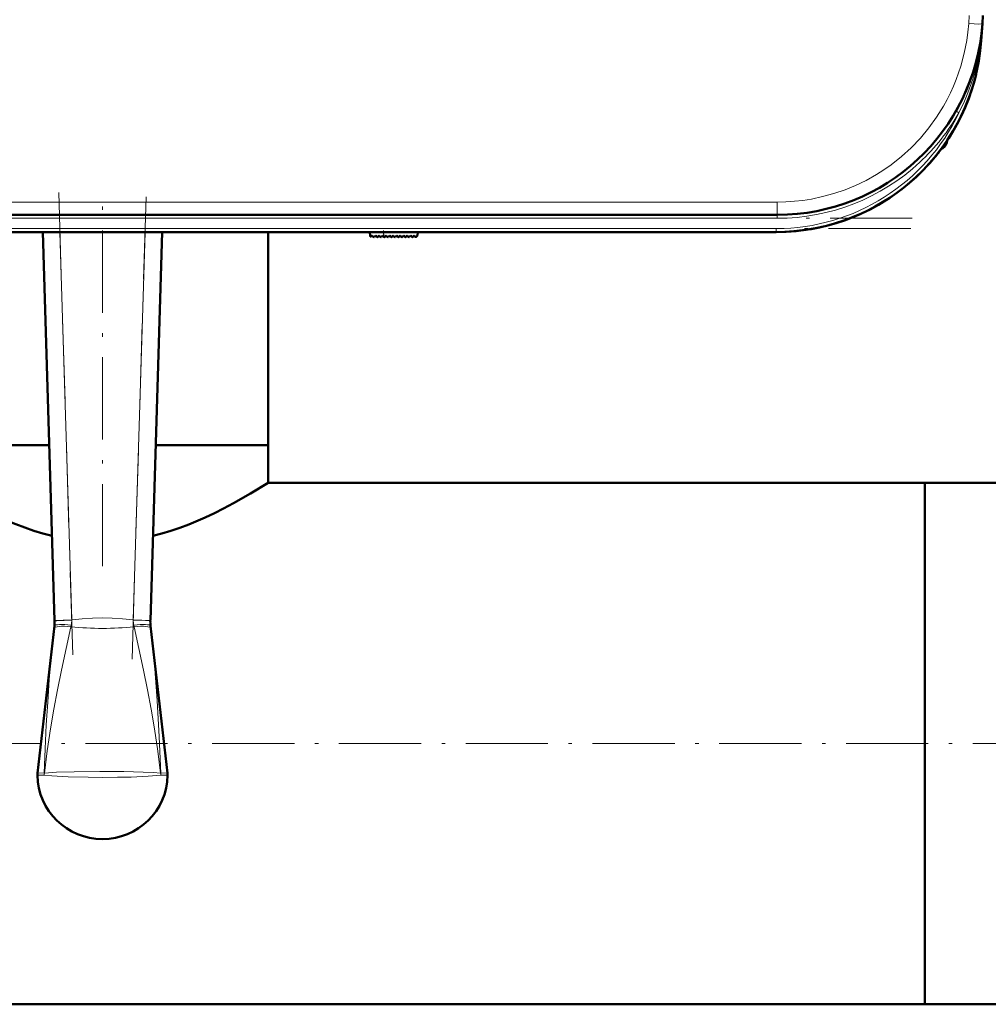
# Model space of a CAD drawing. Extents: x -1358 to 1757, y -1497 to 607.
# Tile 15 of 97: x 285 to 426, y -1493 to -1349. Entities that reach past the tile are written whole.
import ezdxf

# ---------------------------------------------------------------- set-up
doc = ezdxf.new("R2010")
doc.units = 0
doc.linetypes.add('DASHDOT', pattern=[18.5, 12, -3, 0.5, -3])

msp = doc.modelspace()

# ---------------------------------------------------------------- linework, layer by layer
at = {"color": 7, "lineweight": 18}
for p, q in [((423.18, -1349.81), (423.27, -1348.62)), ((425.17, -1349.92), (425.18, -1349.81)), ((424.95, -1352.31), (425, -1352.31)), ((421.44, -1362.65), (421.31, -1362.58)), ((421.75, -1362.81), (421.44, -1362.65)), ((419.94, -1367.01), (419.94, -1367.29)), ((395.25, -1375.86), (198.33, -1375.86)), ((395.25, -1375.86), (395.25, -1377.72)), ((395.25, -1378.22), (395.25, -1377.72)), ((395.25, -1378.22), (198.33, -1378.22)), ((395.08, -1379.72), (198.5, -1379.72)), ((290.58, -1380.22), (292.31, -1436.82)), ((301.28, -1436.82), (303.01, -1380.22)), ((337.86, -1380.95), (337.8, -1380.22)), ((395.08, -1379.72), (395.08, -1380.22)), ((292.31, -1436.82), (289.81, -1436.9)), ((292.31, -1436.82), (292.3, -1436.87)), ((301.28, -1436.87), (301.28, -1436.82)), ((301.28, -1436.82), (303.78, -1436.9)), ((289.74, -1438.04), (289.78, -1437.68)), ((292.22, -1437.58), (292.17, -1437.82)), ((301.41, -1437.82), (301.36, -1437.58)), ((303.8, -1437.68), (303.84, -1438.04)), ((288.31, -1459.2), (288.32, -1459.2)), ((305.27, -1459.2), (305.27, -1459.2))]:
    msp.add_line(p, q, dxfattribs=at)
at = {"color": 7, "lineweight": 50}
for p, q in [((425.26, -1348.62), (425.18, -1349.81)), ((425.18, -1349.81), (425, -1352.31)), ((424.84, -1352.64), (424.85, -1352.64)), ((424.85, -1352.63), (424.85, -1352.63)), ((424.9, -1352.3), (424.91, -1352.25)), ((424.96, -1352.3), (424.91, -1352.68)), ((424.95, -1352.31), (424.91, -1352.67)), ((418.13, -1369.41), (417.83, -1369.77)), ((417.13, -1370.56), (417.33, -1370.33)), ((417.15, -1370.53), (417.13, -1370.55)), ((417.14, -1370.54), (417.13, -1370.55)), ((417.13, -1370.56), (417.14, -1370.55)), ((417.13, -1370.55), (417.13, -1370.55)), ((417.17, -1370.51), (417.16, -1370.52)), ((417.45, -1370.21), (417.3, -1370.37)), ((417.44, -1370.22), (417.3, -1370.37)), ((417.31, -1370.36), (417.37, -1370.29)), ((417.81, -1369.79), (417.79, -1369.82)), ((418.1, -1369.45), (417.83, -1369.77)), ((395.25, -1377.72), (198.33, -1377.72)), ((395.08, -1380.22), (198.5, -1380.22)), ((289.81, -1436.9), (288.07, -1380.22)), ((305.51, -1380.22), (303.78, -1436.9)), ((320.94, -1411.33), (320.94, -1380.22)), ((335.79, -1380.22), (335.84, -1380.8)), ((336.01, -1380.86), (336.16, -1380.72)), ((336.16, -1380.72), (336.3, -1380.92)), ((336.46, -1380.93), (336.67, -1380.72)), ((336.67, -1380.72), (336.81, -1380.92)), ((336.97, -1380.93), (337.18, -1380.72)), ((337.18, -1380.72), (337.32, -1380.92)), ((337.48, -1380.93), (337.69, -1380.72)), ((337.69, -1380.72), (337.83, -1380.92)), ((338.2, -1380.72), (337.99, -1380.93)), ((338.34, -1380.92), (338.2, -1380.72)), ((338.71, -1380.72), (338.5, -1380.93)), ((338.85, -1380.92), (338.71, -1380.72)), ((339.22, -1380.72), (339.01, -1380.93)), ((339.36, -1380.92), (339.22, -1380.72)), ((339.73, -1380.72), (339.52, -1380.93)), ((339.87, -1380.92), (339.73, -1380.72)), ((340.24, -1380.72), (340.03, -1380.93)), ((340.38, -1380.92), (340.24, -1380.72)), ((340.75, -1380.72), (340.54, -1380.93)), ((340.89, -1380.92), (340.75, -1380.72)), ((341.26, -1380.72), (341.05, -1380.93)), ((341.4, -1380.92), (341.26, -1380.72)), ((341.77, -1380.72), (341.56, -1380.93)), ((341.91, -1380.92), (341.77, -1380.72)), ((342.28, -1380.72), (342.07, -1380.93)), ((342.42, -1380.91), (342.28, -1380.72)), ((342.75, -1380.72), (342.58, -1380.92)), ((342.79, -1380.22), (342.75, -1380.72)), ((289.03, -1411.33), (272.64, -1411.33)), ((289.03, -1411.33), (278.08, -1411.33)), ((320.94, -1411.33), (304.56, -1411.33)), ((320.94, -1411.33), (304.56, -1411.33)), ((320.94, -1416.83), (320.94, -1411.33)), ((416.79, -1416.83), (320.94, -1416.83)), ((416.79, -1473.12), (416.79, -1416.83)), ((416.79, -1416.83), (431.79, -1416.83)), ((416.79, -1416.83), (416.79, -1492.93)), ((289.81, -1436.98), (289.81, -1436.9)), ((303.78, -1436.9), (303.77, -1436.98)), ((287.31, -1459.18), (289.78, -1437.69)), ((289.78, -1437.68), (289.78, -1437.69)), ((303.8, -1437.69), (303.8, -1437.68)), ((306.27, -1459.18), (303.8, -1437.69)), ((416.79, -1492.93), (416.79, -1473.12)), ((416.79, -1492.93), (-143.21, -1492.93)), ((416.79, -1492.93), (431.79, -1492.93))]:
    msp.add_line(p, q, dxfattribs=at)
at = {"color": 7, "linetype": 'DASHDOT', "lineweight": 18}
for p, q in [((290.4, -1374.46), (292.48, -1442.57)), ((301.1, -1442.57), (303.18, -1374.46)), ((296.79, -1429), (296.79, -1375.78)), ((414.95, -1378.22), (178.64, -1378.22)), ((414.74, -1379.72), (178.85, -1379.72)), ((472.79, -1454.88), (-199.21, -1454.88))]:
    msp.add_line(p, q, dxfattribs=at)
at = {"color": 7, "linetype": 'DASHDOT', "lineweight": 18, "ltscale": 0.028003}
msp.add_line((337.87, -1381.07), (337.78, -1379.95), dxfattribs=at)
at = {"color": 7, "lineweight": 18}
for points in [[(395.25, -1375.86), (396.49, -1375.83), (397.76, -1375.74), (398.99, -1375.6), (400.26, -1375.41), (401.87, -1375.06), (403.5, -1374.61), (405.15, -1374.05), (406.68, -1373.42), (408.21, -1372.68), (409.71, -1371.83), (410.8, -1371.14), (411.86, -1370.4), (413.36, -1369.22), (414.78, -1367.92), (416.13, -1366.51), (417.37, -1365.02), (418.5, -1363.46), (419.5, -1361.85), (420.03, -1360.9), (420.51, -1359.93), (420.96, -1358.95), (421.36, -1357.97), (422.04, -1356), (422.54, -1354.13), (422.9, -1352.29), (423.07, -1351.04), (423.18, -1349.81)], [(424.91, -1352.67), (424.63, -1354.44), (424.26, -1356.18), (423.78, -1357.9), (423.07, -1359.91), (422.45, -1361.38), (421.76, -1362.8)], [(289.81, -1436.98), (289.81, -1436.97), (289.81, -1436.97), (289.84, -1436.97), (290.14, -1436.95), (292.3, -1436.87)], [(292.31, -1436.82), (293.81, -1436.68), (295.33, -1436.58), (296.76, -1436.55), (298.19, -1436.58), (299.73, -1436.67), (301.28, -1436.82)], [(301.28, -1436.87), (303.05, -1436.94), (303.75, -1436.97), (303.77, -1436.97), (303.77, -1436.98)], [(288.3, -1459.2), (288.43, -1455.66), (288.59, -1452.12), (288.79, -1448.83), (289.03, -1445.55), (289.36, -1441.78), (289.74, -1438.04)], [(292.17, -1437.82), (290.8, -1444.16), (290.22, -1447.01), (289.67, -1449.86), (289.18, -1452.73), (288.71, -1455.96), (288.32, -1459.2)], [(305.27, -1459.2), (304.88, -1455.97), (304.4, -1452.74), (303.91, -1449.87), (303.37, -1447.02), (302.79, -1444.17), (301.41, -1437.82)], [(303.84, -1438.04), (304.37, -1443.29), (304.78, -1448.57), (305.08, -1453.88), (305.28, -1459.2)], [(288.3, -1459.48), (287.32, -1459.51), (287.3, -1459.51), (287.29, -1459.51), (287.29, -1459.51)], [(287.31, -1459.18), (287.31, -1459.18), (287.32, -1459.17), (287.43, -1459.17), (288.3, -1459.2)], [(296.79, -1459.82), (294.7, -1459.8), (291.77, -1459.73), (289.38, -1459.59), (288.3, -1459.48)], [(288.31, -1459.2), (290.06, -1459.07), (292.65, -1458.98), (296.38, -1458.93), (296.79, -1458.93)], [(296.79, -1458.93), (299.89, -1458.95), (302.74, -1459.03), (304.24, -1459.11), (305.27, -1459.2)], [(305.28, -1459.48), (303.47, -1459.65), (300.95, -1459.76), (298.99, -1459.8), (296.79, -1459.82)], [(305.28, -1459.2), (306.24, -1459.17), (306.27, -1459.17), (306.27, -1459.18), (306.27, -1459.18)], [(306.29, -1459.51), (306.29, -1459.51), (306.28, -1459.51), (306.17, -1459.51), (305.28, -1459.48)]]:
    msp.add_lwpolyline(points, dxfattribs=at)
at = {"color": 7, "lineweight": 50}
for points in [[(289.43, -1424.57), (288.09, -1424.22), (286.78, -1423.82), (285.44, -1423.36), (284.15, -1422.87), (282.55, -1422.21), (281.03, -1421.52), (279.13, -1420.58), (277.4, -1419.66), (275.88, -1418.8), (274.28, -1417.85), (272.64, -1416.83)], [(320.94, -1416.83), (318.39, -1418.39), (315.91, -1419.81), (314.45, -1420.58), (313.15, -1421.23), (311.77, -1421.88), (309.38, -1422.89), (308.09, -1423.38), (306.75, -1423.83), (305.47, -1424.22), (304.15, -1424.57)]]:
    msp.add_lwpolyline(points, dxfattribs=at)
for centre, radius, start, end in [((395.25, -1347.72), 30, 270, 356), ((395.08, -1350.22), 30, 270, 356), ((424.98, -1352.21), 0.0872, 210.963, 254.4077), ((395.08, -1350.22), 30, 270, 346.5066), ((395.25, -1347.71), 30, 336.0228, 341.4432), ((395.08, -1350.22), 30, 326.3789, 338.6162), ((395.38, -1347.78), 29.86, 330.2994, 333.6542), ((418.69, -1366.92), 1.3, 290.0791, 343.3985), ((418.69, -1366.92), 1.3, 290.0783, 343.3985), ((411.31, -1364.72), 9, 343.3984, 346.4437), ((411.31, -1364.72), 9, 343.3984, 346.444), ((395.08, -1350.22), 30, 320.0609, 323.3274), ((395.08, -1350.22), 30, 317.7896, 319.4459), ((395.36, -1350.45), 29.63, 318.847, 319.971), ((395.47, -1350.55), 29.49, 318.9322, 320.0996), ((335.94, -1380.79), 0.1, 185, 315), ((342.5, -1380.85), 0.1, 215, 319.585), ((336.38, -1380.86), 0.1, 215, 315), ((336.89, -1380.86), 0.1, 215, 315), ((337.4, -1380.86), 0.1, 215, 315), ((337.91, -1380.86), 0.1, 215, 315), ((338.42, -1380.86), 0.1, 215, 315), ((338.93, -1380.86), 0.1, 215, 315), ((339.44, -1380.86), 0.1, 215, 315), ((339.96, -1380.86), 0.1, 215, 315), ((340.47, -1380.86), 0.1, 215, 315), ((340.98, -1380.86), 0.1, 215, 315), ((341.49, -1380.86), 0.1, 215, 315), ((342, -1380.86), 0.1, 215, 315), ((284.77, -1437.13), 5.04, 353.717, 1.7402), ((308.81, -1437.13), 5.04, 178.2598, 186.283), ((289.82, -1459.46), 2.53, 173.4796, 181.0425), ((296.79, -1459.33), 9.5, 181.0875, 269.9999), ((296.79, -1459.33), 9.5, 270, 358.9168), ((303.79, -1459.46), 2.5, 358.92, 6.5602)]:
    msp.add_arc(centre, radius, start, end, dxfattribs=at)
at = {"color": 7, "lineweight": 18}
for centre, radius, start, end in [((364.44, -1345.56), 60.89, 353.6418, 356.0008), ((395.08, -1350.22), 29.5, 270, 334.723), ((395.26, -1347.73), 30.49, 312.9537, 330.3448), ((395.26, -1347.73), 30.49, 269.9925, 312.9526), ((288.86, -1436.84), 3.45, 347.5497, 359.4352), ((304.73, -1436.84), 3.45, 180.5645, 192.4507), ((296.79, -1394.68), 43.39, 263.889, 276.111), ((291.09, -1459.52), 2.8, 173.4602, 179.3066), ((291.09, -1459.42), 2.79, 175.505, 181.3275), ((302.49, -1459.52), 2.8, 0.6934, 6.5398), ((302.5, -1459.42), 2.79, 358.6725, 4.495)]:
    msp.add_arc(centre, radius, start, end, dxfattribs=at)
for centre, major_axis, ratio, start_param, end_param in [((423.18, -1349.67), (2, -0.14), 0.069587, 4.717255, 6.283185), ((292.23, -1438.31), (2.49, -0.27), 0.191483, 1.613924, 3.135389), ((292.27, -1437.95), (2.48, -0.27), 0.146033, 1.603676, 3.138652), ((301.32, -1437.95), (2.48, 0.27), 0.146033, 0.00294, 1.537917), ((301.35, -1438.31), (2.49, 0.27), 0.191483, 0.006204, 1.527669)]:
    msp.add_ellipse(centre, major_axis=major_axis, ratio=ratio, start_param=start_param, end_param=end_param, dxfattribs=at)
at = {"color": 7, "lineweight": 50}
for centre, major_axis, ratio, start_param, end_param in [((425.34, -1352.71), (0.494, -0.081), 0.135092, 3.138656, 3.687944), ((425.37, -1352.71), (0.524, -0.085), 0.13753, 3.147561, 3.660275), ((425.4, -1352.34), (0.494, -0.076), 0.164348, 3.1416, 3.606569)]:
    msp.add_ellipse(centre, major_axis=major_axis, ratio=ratio, start_param=start_param, end_param=end_param, dxfattribs=at)

doc.saveas('drawing.dxf')
